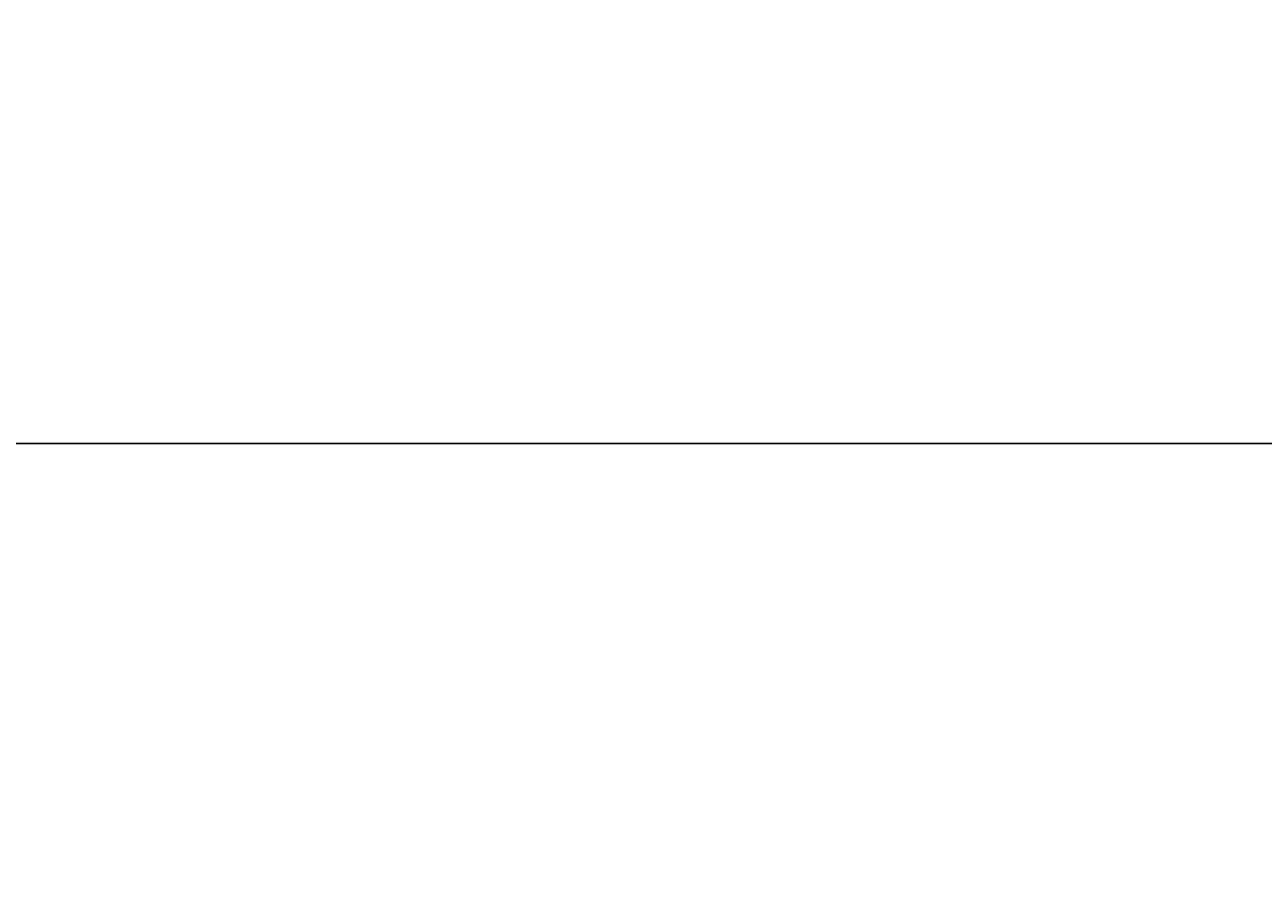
# Model space of a CAD drawing. Extents: x 480599 to 802090, y -87928 to 319597.
# Tile 8 of 50: x 608212 to 692711, y -87928 to -29352. Entities that reach past the tile are written whole.
import ezdxf

# ---------------------------------------------------------------- set-up
doc = ezdxf.new("R2010")
doc.units = 0
doc.header["$MEASUREMENT"] = 0
doc.layers.get('Defpoints').update_dxf_attribs({"color": 252, "linetype": 'CONTINUOUS'})
doc.layers.add('#_inne_legenda', color=21, linetype='CONTINUOUS')
doc.layers.add('Liczby', color=2, linetype='CONTINUOUS')
doc.styles.add('ROMANS', font='romans')
doc.styles.get("Standard").update_dxf_attribs({"font": 'arial.ttf'})
doc.dimstyles.new('darek', dxfattribs={"dimtxt": 20, "dimasz": 50, "dimexe": 10, "dimexo": 30, "dimgap": 300, "dimtad": 1, "dimlfac": 0.001, "dimrnd": 0.1, "dimzin": 0, "dimdsep": 46, "dimtxsty": 'Standard', "dimblk": 'NONE', "dimcen": 1, "dimse1": 1, "dimse2": 1, "dimsd1": 1, "dimsd2": 1, "dimclrt": 2, "dimadec": 0, "dimazin": 0, "dimtfac": 1, "dimtix": 1, "dimtmove": 2, "dimatfit": 0, "dimfxl": 10, "dimtolj": 1, "dimtzin": 0, "dimarcsym": 0})

# ---------------------------------------------------------------- blocks, each defined once
blk = doc.blocks.new('*D1497')
at = {"layer": 'Defpoints', "color": 0}
for p in [(630662, -3217), (630662, -3217), (625599, -87928)]:
    blk.add_point(p, dxfattribs=at)
at = {"layer": 'Liczby', "color": 2, "insert": (630439, -2873), "char_height": 175, "attachment_point": 5, "rotation": 359, "style": 'ROMANS'}
blk.add_mtext('\\A1;84.71', dxfattribs=at)
blk = doc.blocks.new('_None')

msp = doc.modelspace()

# ---------------------------------------------------------------- linework, layer by layer
at = {"layer": '#_inne_legenda'}
msp.add_line((802090.165, -57928.143), (480598.606, -57928.143), dxfattribs=at)

# ---------------------------------------------------------------- dimensions: what is measured, and where the dimension line sits
at = {"layer": 'Liczby'}
dim = msp.add_linear_dim(base=(630662.5, -3217.019), p1=(625599.288, -87928.143), p2=(630662.5, -3217.019), angle=90, dimstyle='darek', override={"dimtxt": 175, "dimrnd": 0.01, "dimpost": '<>', "dimtxsty": 'ROMANS'}, dxfattribs=at)
dim.commit()
dim.dimension.update_dxf_attribs({"geometry": '*D1497', "text_midpoint": (630438.51, -2872.793), "dimtype": 160, "text_rotation": 359})

doc.saveas('drawing.dxf')
